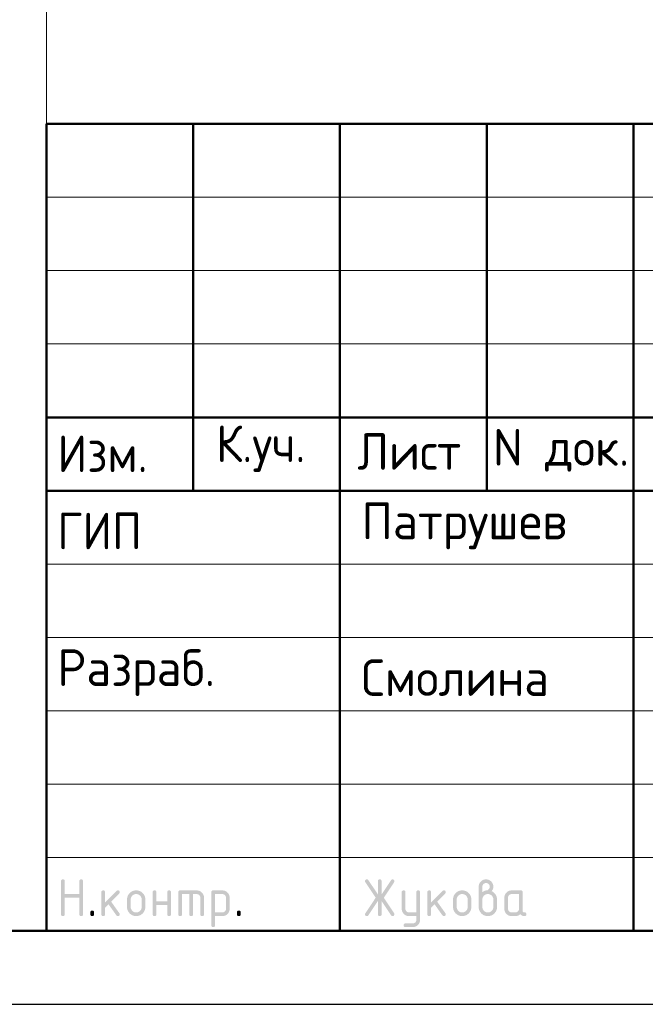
# Model space of a CAD drawing. Header units: millimetres. Extents: x 0 to 21000, y -5 to 14850.
# Tile 24 of 35: x 11409 to 13541, y 0 to 3355. Entities that reach past the tile are written whole.
import ezdxf

# ---------------------------------------------------------------- set-up
doc = ezdxf.new("R2010")
doc.units = ezdxf.units.MM
doc.layers.add('Standard', color=7, linetype='Continuous', lineweight=25)
doc.styles.add('ISOCPEUR', font='txt')

msp = doc.modelspace()

# ---------------------------------------------------------------- hatches: boundary and pattern name
at = {"layer": 'Standard', "linetype": 'Continuous', "lineweight": 25, "transparency": 33554687}
for points in [[(11549.5, 306.9), (11549.5, 419.4), (11549.5, 420.2), (11549.6, 420.9), (11549.7, 421.5), (11549.9, 422.1), (11550.1, 422.7), (11550.4, 423.2), (11550.7, 423.7), (11551.1, 424.1), (11551.5, 424.5), (11552, 424.8), (11552.5, 425.1), (11553.1, 425.3), (11553.6, 425.4), (11554.3, 425.5), (11555, 425.6), (11555.8, 425.6), (11556.6, 425.6), (11557.3, 425.5), (11558, 425.4), (11558.5, 425.3), (11559.1, 425.1), (11559.6, 424.8), (11560.1, 424.5), (11560.5, 424.1), (11560.9, 423.7), (11561.2, 423.2), (11561.5, 422.7), (11561.7, 422.1), (11561.9, 421.5), (11562, 420.9), (11562.1, 420.2), (11562.1, 419.4), (11562.1, 375.7), (11611.9, 375.7), (11611.9, 419.4), (11611.9, 420.2), (11612, 420.9), (11612.1, 421.5), (11612.3, 422.1), (11612.5, 422.7), (11612.8, 423.2), (11613.1, 423.7), (11613.5, 424.1), (11613.9, 424.5), (11614.4, 424.8), (11614.9, 425.1), (11615.4, 425.3), (11616, 425.4), (11616.7, 425.5), (11617.4, 425.6), (11618.2, 425.6), (11619, 425.6), (11619.7, 425.5), (11620.3, 425.4), (11620.9, 425.3), (11621.5, 425.1), (11622, 424.8), (11622.5, 424.5), (11622.9, 424.1), (11623.3, 423.7), (11623.6, 423.2), (11623.9, 422.7), (11624.1, 422.1), (11624.3, 421.5), (11624.3, 420.9), (11624.4, 420.2), (11624.4, 419.4), (11624.4, 306.9), (11624.4, 306.1), (11624.3, 305.4), (11624.3, 304.7), (11624.1, 304.2), (11623.9, 303.6), (11623.6, 303.1), (11623.3, 302.6), (11622.9, 302.2), (11622.5, 301.8), (11622, 301.5), (11621.5, 301.2), (11620.9, 301), (11620.3, 300.8), (11619.7, 300.7), (11619, 300.6), (11618.2, 300.6), (11617.4, 300.6), (11616.7, 300.7), (11616, 300.8), (11615.4, 301), (11614.9, 301.2), (11614.4, 301.5), (11613.9, 301.8), (11613.5, 302.2), (11613.1, 302.6), (11612.8, 303.1), (11612.5, 303.6), (11612.3, 304.2), (11612.1, 304.7), (11612, 305.4), (11611.9, 306.1), (11611.9, 306.9), (11611.9, 363.1), (11562.1, 363.1), (11562.1, 306.9), (11562.1, 306.1), (11562, 305.4), (11561.9, 304.7), (11561.7, 304.2), (11561.5, 303.6), (11561.2, 303.1), (11560.9, 302.6), (11560.5, 302.2), (11560.1, 301.8), (11559.6, 301.5), (11559.1, 301.2), (11558.5, 301), (11558, 300.8), (11557.3, 300.7), (11556.6, 300.6), (11555.8, 300.6), (11555, 300.6), (11554.3, 300.7), (11553.6, 300.8), (11553.1, 301), (11552.5, 301.2), (11552, 301.5), (11551.5, 301.8), (11551.1, 302.2), (11550.7, 302.6), (11550.4, 303.1), (11550.1, 303.6), (11549.9, 304.2), (11549.7, 304.7), (11549.6, 305.4), (11549.5, 306.1)], [(12629.3, 351.8), (12597, 303.4), (12596.5, 302.7), (12596, 302.2), (12595.4, 301.7), (12594.8, 301.3), (12594.1, 301), (12593.3, 300.8), (12592.6, 300.6), (12591.7, 300.6), (12590.9, 300.6), (12590.2, 300.7), (12589.6, 300.8), (12589, 301.1), (12588.4, 301.3), (12587.9, 301.6), (12587.5, 301.9), (12587.1, 302.3), (12586.7, 302.7), (12586.4, 303.2), (12586.1, 303.7), (12585.9, 304.3), (12585.7, 304.9), (12585.6, 305.6), (12585.5, 306.4), (12585.5, 307.2), (12585.5, 308), (12585.8, 308.8), (12586.1, 309.6), (12586.6, 310.4), (12621.7, 363.1), (12586.6, 415.8), (12586.1, 416.6), (12585.8, 417.4), (12585.5, 418.3), (12585.5, 419.1), (12585.5, 419.9), (12585.6, 420.6), (12585.7, 421.4), (12585.9, 422), (12586.1, 422.6), (12586.4, 423.1), (12586.7, 423.6), (12587.1, 424), (12587.5, 424.4), (12588, 424.7), (12588.5, 425), (12589, 425.2), (12589.6, 425.4), (12590.3, 425.5), (12591, 425.6), (12591.8, 425.6), (12592.6, 425.6), (12593.3, 425.5), (12594.1, 425.3), (12594.7, 424.9), (12595.4, 424.6), (12596, 424), (12596.5, 423.5), (12597, 422.8), (12629.3, 374.5), (12629.3, 419.4), (12629.3, 420.2), (12629.4, 420.9), (12629.5, 421.5), (12629.7, 422.1), (12629.9, 422.7), (12630.2, 423.2), (12630.4, 423.7), (12630.8, 424.1), (12631.2, 424.5), (12631.7, 424.8), (12632.2, 425.1), (12632.8, 425.3), (12633.4, 425.4), (12634.1, 425.5), (12634.7, 425.6), (12635.5, 425.6), (12636.3, 425.6), (12637, 425.5), (12637.7, 425.4), (12638.3, 425.3), (12638.9, 425.1), (12639.3, 424.8), (12639.8, 424.5), (12640.2, 424.1), (12640.6, 423.7), (12640.9, 423.2), (12641.2, 422.7), (12641.4, 422.1), (12641.6, 421.5), (12641.7, 420.9), (12641.8, 420.2), (12641.8, 419.4), (12641.8, 374.5), (12674.1, 422.8), (12674.5, 423.5), (12675.1, 424), (12675.7, 424.6), (12676.3, 424.9), (12677, 425.3), (12677.8, 425.5), (12678.5, 425.6), (12679.4, 425.6), (12680, 425.6), (12680.6, 425.5), (12681.2, 425.4), (12681.7, 425.2), (12682.3, 424.9), (12682.8, 424.6), (12683.3, 424.2), (12683.7, 423.7), (12684.2, 423.3), (12684.5, 422.8), (12684.9, 422.3), (12685.1, 421.7), (12685.3, 421.1), (12685.4, 420.5), (12685.5, 419.9), (12685.5, 419.3), (12685.5, 418.4), (12685.3, 417.5), (12685, 416.6), (12684.5, 415.8), (12649.4, 363.1), (12684.5, 310.4), (12685, 309.6), (12685.3, 308.7), (12685.5, 307.9), (12685.5, 307), (12685.5, 306.3), (12685.4, 305.7), (12685.3, 305.2), (12685.1, 304.6), (12684.9, 304), (12684.5, 303.5), (12684.2, 303), (12683.8, 302.5), (12683.3, 302.1), (12682.8, 301.7), (12682.4, 301.4), (12681.8, 301.1), (12681.3, 300.9), (12680.7, 300.8), (12680.1, 300.6), (12679.5, 300.6), (12678.6, 300.6), (12677.8, 300.8), (12677, 301), (12676.3, 301.3), (12675.6, 301.7), (12675.1, 302.2), (12674.5, 302.7), (12674.1, 303.4), (12641.8, 351.8), (12641.8, 306.9), (12641.8, 306.1), (12641.7, 305.4), (12641.6, 304.7), (12641.4, 304.2), (12641.2, 303.6), (12640.9, 303.1), (12640.6, 302.6), (12640.2, 302.2), (12639.8, 301.8), (12639.3, 301.5), (12638.9, 301.2), (12638.3, 301), (12637.7, 300.8), (12637, 300.7), (12636.3, 300.6), (12635.5, 300.6), (12634.7, 300.6), (12634.1, 300.7), (12633.4, 300.8), (12632.8, 301), (12632.2, 301.2), (12631.7, 301.5), (12631.2, 301.8), (12630.8, 302.2), (12630.4, 302.6), (12630.2, 303.1), (12629.9, 303.6), (12629.7, 304.2), (12629.5, 304.7), (12629.4, 305.4), (12629.3, 306.1), (12629.3, 306.9)], [(11699.5, 347), (11738.8, 386.3), (11739.2, 386.7), (11739.7, 387.1), (11740.2, 387.4), (11740.8, 387.6), (11741.3, 387.9), (11741.9, 388), (11742.5, 388.1), (11743.2, 388.1), (11744, 388.1), (11744.7, 388), (11745.4, 387.9), (11745.9, 387.7), (11746.5, 387.5), (11747, 387.2), (11747.5, 386.9), (11747.9, 386.5), (11748.3, 386.1), (11748.6, 385.6), (11748.9, 385.1), (11749.1, 384.6), (11749.3, 384), (11749.4, 383.3), (11749.5, 382.6), (11749.5, 381.8), (11749.5, 381.2), (11749.3, 380.6), (11749.2, 380.1), (11749, 379.5), (11748.7, 379), (11748.4, 378.5), (11748, 378), (11747.6, 377.5), (11720.1, 350), (11748.2, 310.5), (11748.8, 309.6), (11749.1, 308.7), (11749.5, 307.8), (11749.5, 306.8), (11749.5, 306), (11749.4, 305.4), (11749.3, 304.7), (11749.1, 304.1), (11748.9, 303.5), (11748.6, 303), (11748.3, 302.6), (11747.9, 302.2), (11747.5, 301.8), (11747, 301.5), (11746.5, 301.2), (11745.9, 301), (11745.4, 300.8), (11744.7, 300.7), (11744, 300.6), (11743.2, 300.6), (11742.4, 300.6), (11741.6, 300.8), (11740.9, 301), (11740.2, 301.3), (11739.6, 301.6), (11739, 302.1), (11738.5, 302.6), (11738, 303.3), (11711.1, 341.1), (11699.5, 329.4), (11699.5, 306.9), (11699.5, 306.1), (11699.4, 305.4), (11699.3, 304.7), (11699.1, 304.2), (11698.9, 303.6), (11698.6, 303.1), (11698.3, 302.6), (11697.9, 302.2), (11697.5, 301.8), (11697, 301.5), (11696.5, 301.2), (11696, 301), (11695.4, 300.8), (11694.7, 300.7), (11694, 300.6), (11693.2, 300.6), (11692.4, 300.6), (11691.7, 300.7), (11691.1, 300.8), (11690.5, 301), (11689.9, 301.2), (11689.4, 301.5), (11688.9, 301.8), (11688.5, 302.2), (11688.1, 302.6), (11687.8, 303.1), (11687.5, 303.6), (11687.3, 304.2), (11687.1, 304.7), (11687, 305.4), (11687, 306.1), (11687, 306.9), (11687, 381.8), (11687, 382.6), (11687, 383.3), (11687.1, 384), (11687.3, 384.6), (11687.5, 385.1), (11687.8, 385.6), (11688.1, 386.1), (11688.5, 386.5), (11688.9, 386.9), (11689.4, 387.2), (11689.9, 387.5), (11690.5, 387.7), (11691.1, 387.9), (11691.7, 388), (11692.4, 388.1), (11693.2, 388.1), (11694, 388.1), (11694.7, 388), (11695.4, 387.9), (11696, 387.7), (11696.5, 387.5), (11697, 387.2), (11697.5, 386.9), (11697.9, 386.5), (11698.3, 386.1), (11698.6, 385.6), (11698.9, 385.1), (11699.1, 384.6), (11699.3, 384), (11699.4, 383.3), (11699.5, 382.6), (11699.5, 381.8)], [(11874.3, 338.1), (11874.3, 306.9), (11874.3, 306.1), (11874.2, 305.4), (11874.1, 304.7), (11873.9, 304.2), (11873.7, 303.6), (11873.5, 303.1), (11873.2, 302.6), (11872.8, 302.2), (11872.4, 301.8), (11871.9, 301.5), (11871.4, 301.2), (11870.8, 301), (11870.2, 300.8), (11869.5, 300.7), (11868.9, 300.6), (11868.1, 300.6), (11867.3, 300.6), (11866.6, 300.7), (11865.9, 300.8), (11865.3, 301), (11864.7, 301.2), (11864.3, 301.5), (11863.8, 301.8), (11863.4, 302.2), (11863, 302.6), (11862.7, 303.1), (11862.4, 303.6), (11862.2, 304.2), (11862, 304.7), (11861.9, 305.4), (11861.8, 306.1), (11861.8, 306.9), (11861.8, 381.8), (11861.8, 382.6), (11861.9, 383.3), (11862, 384), (11862.2, 384.6), (11862.4, 385.1), (11862.7, 385.6), (11863, 386.1), (11863.4, 386.5), (11863.8, 386.9), (11864.3, 387.2), (11864.7, 387.5), (11865.3, 387.7), (11865.9, 387.9), (11866.6, 388), (11867.3, 388.1), (11868.1, 388.1), (11868.9, 388.1), (11869.5, 388), (11870.2, 387.9), (11870.8, 387.7), (11871.4, 387.5), (11871.9, 387.2), (11872.4, 386.9), (11872.8, 386.5), (11873.2, 386.1), (11873.5, 385.6), (11873.7, 385.2), (11873.9, 384.6), (11874.1, 384), (11874.2, 383.3), (11874.3, 382.6), (11874.3, 381.8), (11874.3, 350.6), (11911.7, 350.6), (11911.7, 381.8), (11911.7, 382.6), (11911.8, 383.3), (11911.9, 384), (11912.1, 384.6), (11912.3, 385.2), (11912.6, 385.6), (11912.8, 386.1), (11913.2, 386.5), (11913.6, 386.9), (11914.1, 387.2), (11914.6, 387.5), (11915.2, 387.7), (11915.8, 387.9), (11916.5, 388), (11917.1, 388.1), (11917.9, 388.1), (11918.7, 388.1), (11919.4, 388), (11920.1, 387.9), (11920.7, 387.7), (11921.3, 387.5), (11921.7, 387.2), (11922.2, 386.9), (11922.6, 386.5), (11923, 386.1), (11923.3, 385.6), (11923.6, 385.1), (11923.8, 384.6), (11924, 384), (11924.1, 383.3), (11924.2, 382.6), (11924.2, 381.8), (11924.2, 306.9), (11924.2, 306.1), (11924.1, 305.4), (11924, 304.7), (11923.8, 304.2), (11923.6, 303.6), (11923.3, 303.1), (11923, 302.6), (11922.6, 302.2), (11922.2, 301.8), (11921.7, 301.5), (11921.3, 301.2), (11920.7, 301), (11920.1, 300.8), (11919.4, 300.7), (11918.7, 300.6), (11917.9, 300.6), (11917.1, 300.6), (11916.5, 300.7), (11915.8, 300.8), (11915.2, 301), (11914.6, 301.2), (11914.1, 301.5), (11913.6, 301.8), (11913.2, 302.2), (11912.8, 302.6), (11912.6, 303.1), (11912.3, 303.6), (11912.1, 304.2), (11911.9, 304.7), (11911.8, 305.4), (11911.7, 306.1), (11911.7, 306.9), (11911.7, 338.1)], [(11955.5, 388.1), (12011.7, 388.1), (12013, 388.1), (12014.2, 388), (12015.5, 387.8), (12016.7, 387.6), (12017.9, 387.4), (12019.1, 387.1), (12020.2, 386.7), (12021.3, 386.3), (12022.4, 385.8), (12023.5, 385.2), (12024.5, 384.7), (12025.5, 384), (12026.6, 383.3), (12027.5, 382.5), (12028.5, 381.7), (12029.4, 380.8), (12030.3, 379.9), (12031.1, 378.9), (12031.9, 378), (12032.6, 376.9), (12033.3, 375.9), (12033.8, 374.9), (12034.4, 373.8), (12034.8, 372.7), (12035.3, 371.6), (12035.6, 370.5), (12036, 369.3), (12036.2, 368.1), (12036.4, 366.9), (12036.6, 365.6), (12036.7, 364.4), (12036.7, 363.1), (12036.7, 306.9), (12036.7, 306.1), (12036.6, 305.4), (12036.5, 304.7), (12036.3, 304.2), (12036.1, 303.6), (12035.8, 303.1), (12035.5, 302.6), (12035.1, 302.2), (12034.7, 301.8), (12034.2, 301.5), (12033.7, 301.2), (12033.1, 301), (12032.6, 300.8), (12031.9, 300.7), (12031.2, 300.6), (12030.4, 300.6), (12029.6, 300.6), (12028.9, 300.7), (12028.3, 300.8), (12027.7, 301), (12027.1, 301.2), (12026.6, 301.5), (12026.1, 301.8), (12025.7, 302.2), (12025.3, 302.6), (12025, 303.1), (12024.7, 303.6), (12024.5, 304.2), (12024.3, 304.7), (12024.2, 305.4), (12024.1, 306.1), (12024.1, 306.9), (12024.1, 363.1), (12024.1, 364.4), (12023.9, 365.6), (12023.7, 366.8), (12023.2, 367.9), (12022.8, 369), (12022.1, 370.1), (12021.5, 371.1), (12020.6, 372), (12019.7, 372.9), (12018.7, 373.5), (12017.7, 374.2), (12016.5, 374.7), (12015.4, 375.1), (12014.2, 375.3), (12013, 375.5), (12011.7, 375.5), (11999.2, 375.5), (11999.2, 306.9), (11999.2, 306.1), (11999.1, 305.4), (11999, 304.7), (11998.8, 304.2), (11998.6, 303.6), (11998.3, 303.1), (11998, 302.6), (11997.7, 302.2), (11997.3, 301.8), (11996.8, 301.5), (11996.3, 301.2), (11995.7, 301), (11995.1, 300.8), (11994.4, 300.7), (11993.7, 300.6), (11993, 300.6), (11992.2, 300.6), (11991.5, 300.7), (11990.8, 300.8), (11990.2, 301), (11989.6, 301.2), (11989.1, 301.5), (11988.7, 301.8), (11988.3, 302.2), (11987.9, 302.6), (11987.6, 303.1), (11987.3, 303.6), (11987.1, 304.2), (11986.9, 304.7), (11986.8, 305.4), (11986.7, 306.1), (11986.7, 306.9), (11986.7, 375.5), (11961.8, 375.5), (11961.8, 306.9), (11961.8, 306.1), (11961.7, 305.4), (11961.6, 304.7), (11961.4, 304.2), (11961.2, 303.6), (11960.9, 303.1), (11960.6, 302.6), (11960.2, 302.2), (11959.8, 301.8), (11959.3, 301.5), (11958.8, 301.2), (11958.2, 301), (11957.7, 300.8), (11957, 300.7), (11956.3, 300.6), (11955.5, 300.6), (11954.7, 300.6), (11954, 300.7), (11953.4, 300.8), (11952.8, 301), (11952.2, 301.2), (11951.7, 301.5), (11951.2, 301.8), (11950.8, 302.2), (11950.4, 302.6), (11950.1, 303.1), (11949.8, 303.6), (11949.6, 304.2), (11949.4, 304.7), (11949.3, 305.4), (11949.2, 306.1), (11949.2, 306.9), (11949.2, 381.8), (11949.2, 382.6), (11949.3, 383.3), (11949.4, 384), (11949.6, 384.6), (11949.8, 385.1), (11950.1, 385.6), (11950.4, 386.1), (11950.8, 386.5), (11951.2, 386.9), (11951.7, 387.2), (11952.2, 387.5), (11952.8, 387.7), (11953.3, 387.9), (11954, 388), (11954.7, 388.1)], [(12760.4, 288), (12760.4, 300.6), (12735.5, 300.6), (12734.2, 300.6), (12732.9, 300.8), (12731.7, 300.9), (12730.4, 301.1), (12729.2, 301.3), (12728.1, 301.7), (12726.9, 302), (12725.8, 302.5), (12724.7, 302.9), (12723.7, 303.5), (12722.6, 304.1), (12721.6, 304.7), (12720.6, 305.4), (12719.6, 306.2), (12718.7, 307), (12717.8, 307.9), (12716.9, 308.8), (12716.1, 309.8), (12715.3, 310.8), (12714.6, 311.8), (12713.9, 312.8), (12713.4, 313.8), (12712.8, 314.9), (12712.4, 316), (12711.9, 317.1), (12711.6, 318.3), (12711.2, 319.4), (12711, 320.6), (12710.8, 321.8), (12710.7, 323.1), (12710.6, 324.3), (12710.6, 325.6), (12710.6, 381.8), (12710.6, 382.6), (12710.7, 383.3), (12710.7, 384), (12710.9, 384.6), (12711.1, 385.1), (12711.4, 385.6), (12711.7, 386.1), (12712.1, 386.5), (12712.5, 386.9), (12713, 387.2), (12713.5, 387.5), (12714.1, 387.7), (12714.7, 387.9), (12715.3, 388), (12716, 388.1), (12716.8, 388.1), (12717.6, 388.1), (12718.3, 388), (12719, 387.9), (12719.6, 387.7), (12720.1, 387.5), (12720.6, 387.2), (12721.1, 386.9), (12721.5, 386.5), (12721.9, 386.1), (12722.2, 385.6), (12722.5, 385.2), (12722.7, 384.6), (12722.9, 384), (12723, 383.3), (12723.1, 382.6), (12723.1, 381.8), (12723.1, 325.7), (12723.1, 324.4), (12723.3, 323.2), (12723.5, 322), (12724, 320.9), (12724.5, 319.8), (12725.1, 318.8), (12725.8, 317.8), (12726.8, 316.9), (12727.7, 315.9), (12728.7, 315.2), (12729.7, 314.5), (12730.8, 314.1), (12731.9, 313.6), (12733.1, 313.4), (12734.2, 313.2), (12735.5, 313.2), (12760.4, 313.2), (12760.4, 381.8), (12760.4, 382.6), (12760.5, 383.3), (12760.6, 384), (12760.8, 384.6), (12761, 385.2), (12761.3, 385.6), (12761.6, 386.1), (12762, 386.5), (12762.4, 386.9), (12762.9, 387.2), (12763.4, 387.5), (12763.9, 387.7), (12764.5, 387.9), (12765.2, 388), (12765.9, 388.1), (12766.7, 388.1), (12767.5, 388.1), (12768.1, 388), (12768.8, 387.9), (12769.4, 387.7), (12770, 387.5), (12770.5, 387.2), (12771, 386.9), (12771.4, 386.5), (12771.8, 386.1), (12772.1, 385.6), (12772.4, 385.1), (12772.5, 384.6), (12772.7, 384), (12772.8, 383.3), (12772.9, 382.6), (12772.9, 381.8), (12772.9, 288.2), (12772.9, 286.9), (12772.8, 285.6), (12772.7, 284.4), (12772.5, 283.2), (12772.3, 282), (12771.9, 280.8), (12771.6, 279.6), (12771.2, 278.5), (12770.7, 277.4), (12770.2, 276.4), (12769.6, 275.3), (12768.9, 274.3), (12768.3, 273.3), (12767.5, 272.3), (12766.7, 271.4), (12765.8, 270.5), (12764.9, 269.6), (12764, 268.8), (12763, 268), (12762, 267.3), (12761, 266.6), (12760, 266), (12759, 265.5), (12757.9, 265), (12756.8, 264.6), (12755.6, 264.2), (12754.5, 263.9), (12753.3, 263.6), (12752.1, 263.4), (12750.8, 263.3), (12749.6, 263.2), (12748.3, 263.2), (12723.1, 263.2), (12722.3, 263.2), (12721.6, 263.3), (12720.9, 263.4), (12720.3, 263.6), (12719.8, 263.8), (12719.3, 264.1), (12718.8, 264.4), (12718.4, 264.8), (12718, 265.1), (12717.7, 265.6), (12717.4, 266.1), (12717.2, 266.7), (12717, 267.3), (12716.9, 268), (12716.8, 268.7), (12716.8, 269.5), (12716.8, 270.1), (12716.9, 270.7), (12717.1, 271.2), (12717.3, 271.8), (12717.5, 272.3), (12717.9, 272.8), (12718.2, 273.3), (12718.7, 273.8), (12719.2, 274.3), (12719.7, 274.6), (12720.2, 275), (12720.8, 275.2), (12721.3, 275.5), (12721.9, 275.6), (12722.5, 275.7), (12723.1, 275.7), (12748, 275.7), (12749.3, 275.7), (12750.5, 275.9), (12751.7, 276.1), (12752.8, 276.6), (12753.9, 277), (12754.9, 277.7), (12755.9, 278.3), (12756.8, 279.2), (12757.7, 280.1), (12758.4, 281.1), (12759.1, 282), (12759.5, 283.2), (12760, 284.2), (12760.2, 285.5), (12760.4, 286.7)], [(12810.5, 347), (12849.8, 386.3), (12850.2, 386.7), (12850.7, 387.1), (12851.2, 387.4), (12851.8, 387.6), (12852.4, 387.9), (12853, 388), (12853.6, 388.1), (12854.2, 388.1), (12855, 388.1), (12855.7, 388), (12856.4, 387.9), (12857, 387.7), (12857.6, 387.5), (12858.1, 387.2), (12858.5, 386.9), (12858.9, 386.5), (12859.3, 386.1), (12859.6, 385.6), (12859.9, 385.1), (12860.1, 384.6), (12860.3, 384), (12860.4, 383.3), (12860.5, 382.6), (12860.5, 381.8), (12860.5, 381.2), (12860.4, 380.6), (12860.3, 380.1), (12860, 379.5), (12859.8, 379), (12859.4, 378.5), (12859.1, 378), (12858.6, 377.5), (12831.1, 350), (12859.3, 310.5), (12859.9, 309.6), (12860.2, 308.7), (12860.5, 307.8), (12860.5, 306.8), (12860.5, 306), (12860.4, 305.4), (12860.3, 304.7), (12860.1, 304.1), (12859.9, 303.5), (12859.6, 303), (12859.3, 302.6), (12858.9, 302.2), (12858.5, 301.8), (12858.1, 301.5), (12857.6, 301.2), (12857, 301), (12856.4, 300.8), (12855.7, 300.7), (12855, 300.6), (12854.2, 300.6), (12853.4, 300.6), (12852.7, 300.8), (12851.9, 301), (12851.3, 301.3), (12850.6, 301.6), (12850.1, 302.1), (12849.5, 302.6), (12849, 303.3), (12822.2, 341.1), (12810.5, 329.4), (12810.5, 306.9), (12810.5, 306.1), (12810.4, 305.4), (12810.3, 304.7), (12810.1, 304.2), (12809.9, 303.6), (12809.6, 303.1), (12809.3, 302.6), (12808.9, 302.2), (12808.6, 301.8), (12808.1, 301.5), (12807.6, 301.2), (12807, 301), (12806.4, 300.8), (12805.7, 300.7), (12805, 300.6), (12804.2, 300.6), (12803.5, 300.6), (12802.8, 300.7), (12802.1, 300.8), (12801.5, 301), (12800.9, 301.2), (12800.4, 301.5), (12799.9, 301.8), (12799.5, 302.2), (12799.2, 302.6), (12798.9, 303.1), (12798.6, 303.6), (12798.4, 304.2), (12798.2, 304.7), (12798.1, 305.4), (12798, 306.1), (12798, 306.9), (12798, 381.8), (12798, 382.6), (12798.1, 383.3), (12798.2, 384), (12798.4, 384.6), (12798.6, 385.1), (12798.9, 385.6), (12799.2, 386.1), (12799.5, 386.5), (12799.9, 386.9), (12800.4, 387.2), (12800.9, 387.5), (12801.5, 387.7), (12802.1, 387.9), (12802.8, 388), (12803.5, 388.1), (12804.2, 388.1), (12805, 388.1), (12805.7, 388), (12806.4, 387.9), (12807, 387.7), (12807.6, 387.5), (12808.1, 387.2), (12808.6, 386.9), (12808.9, 386.5), (12809.3, 386.1), (12809.6, 385.6), (12809.9, 385.1), (12810.1, 384.6), (12810.3, 384), (12810.4, 383.3), (12810.5, 382.6), (12810.5, 381.8)], [(11649.5, 313.2), (11649.5, 313.9), (11649.6, 314.6), (11649.7, 315.3), (11649.9, 315.9), (11650.1, 316.5), (11650.4, 317), (11650.7, 317.5), (11651.1, 317.9), (11651.5, 318.3), (11651.9, 318.5), (11652.4, 318.8), (11653, 319), (11653.6, 319.2), (11654.3, 319.3), (11655, 319.4), (11655.8, 319.4), (11656.5, 319.4), (11657.2, 319.3), (11657.9, 319.2), (11658.5, 319), (11659.1, 318.8), (11659.6, 318.5), (11660.1, 318.3), (11660.4, 317.9), (11660.8, 317.5), (11661.1, 317), (11661.4, 316.5), (11661.6, 315.9), (11661.8, 315.3), (11661.9, 314.6), (11662, 313.9), (11662, 313.2), (11662, 306.9), (11662, 306.1), (11661.9, 305.4), (11661.8, 304.8), (11661.6, 304.2), (11661.4, 303.6), (11661.1, 303.1), (11660.8, 302.6), (11660.4, 302.2), (11660.1, 301.8), (11659.6, 301.5), (11659.1, 301.2), (11658.5, 301), (11657.9, 300.8), (11657.2, 300.7), (11656.5, 300.6), (11655.8, 300.6), (11655, 300.6), (11654.3, 300.7), (11653.6, 300.8), (11653, 301), (11652.4, 301.2), (11651.9, 301.5), (11651.5, 301.8), (11651.1, 302.2), (11650.7, 302.6), (11650.4, 303.1), (11650.1, 303.6), (11649.9, 304.2), (11649.7, 304.8), (11649.6, 305.4), (11649.5, 306.1), (11649.5, 306.9)], [(12149.1, 313.2), (12149.1, 313.9), (12149.2, 314.6), (12149.3, 315.3), (12149.5, 315.9), (12149.7, 316.5), (12150, 317), (12150.3, 317.5), (12150.7, 317.9), (12151.1, 318.3), (12151.6, 318.5), (12152.1, 318.8), (12152.7, 319), (12153.3, 319.2), (12153.9, 319.3), (12154.6, 319.4), (12155.4, 319.4), (12156.2, 319.4), (12156.9, 319.3), (12157.6, 319.2), (12158.2, 319), (12158.7, 318.8), (12159.2, 318.5), (12159.7, 318.3), (12160.1, 317.9), (12160.5, 317.5), (12160.8, 317), (12161.1, 316.5), (12161.3, 315.9), (12161.5, 315.3), (12161.6, 314.6), (12161.7, 313.9), (12161.7, 313.2), (12161.7, 306.9), (12161.7, 306.1), (12161.6, 305.4), (12161.5, 304.8), (12161.3, 304.2), (12161.1, 303.6), (12160.8, 303.1), (12160.5, 302.6), (12160.1, 302.2), (12159.7, 301.8), (12159.2, 301.5), (12158.7, 301.2), (12158.2, 301), (12157.6, 300.8), (12156.9, 300.7), (12156.2, 300.6), (12155.4, 300.6), (12154.6, 300.6), (12153.9, 300.7), (12153.3, 300.8), (12152.7, 301), (12152.1, 301.2), (12151.6, 301.5), (12151.1, 301.8), (12150.7, 302.2), (12150.3, 302.6), (12150, 303.1), (12149.7, 303.6), (12149.5, 304.2), (12149.3, 304.8), (12149.2, 305.4), (12149.1, 306.1), (12149.1, 306.9)]]:
    msp.add_hatch(color=7, dxfattribs=at).paths.add_polyline_path(points, flags=16)
h = msp.add_hatch(color=7, dxfattribs=at)
h.paths.add_polyline_path([(12985.4, 381.9), (12987.4, 383.4), (12989.3, 384.6), (12991.2, 385.8), (12993, 386.6), (12994.8, 387.3), (12996.6, 387.7), (12998.3, 388.1), (12999.9, 388.1), (13000.9, 388.1), (13001.9, 388.4), (13002.8, 388.7), (13003.7, 389.2), (13004.6, 389.7), (13005.5, 390.6), (13006.3, 391.4), (13007.1, 392.5), (13007.9, 393.5), (13008.6, 394.5), (13009.2, 395.5), (13009.6, 396.5), (13010, 397.6), (13010.2, 398.6), (13010.4, 399.6), (13010.4, 400.6), (13010.4, 401.9), (13010.1, 403.2), (13009.9, 404.4), (13009.5, 405.5), (13009, 406.6), (13008.3, 407.6), (13007.7, 408.6), (13006.8, 409.5), (13005.9, 410.4), (13004.9, 411.1), (13003.9, 411.8), (13002.7, 412.2), (13001.6, 412.7), (13000.4, 412.9), (12999.2, 413.1), (12997.9, 413.1), (12996.6, 413.1), (12995.4, 412.9), (12994.2, 412.7), (12993, 412.2), (12991.9, 411.7), (12990.9, 411.1), (12989.9, 410.4), (12989, 409.5), (12988.1, 408.6), (12987.4, 407.5), (12986.7, 406.5), (12986.3, 405.4), (12985.8, 404.3), (12985.6, 403.1), (12985.4, 401.9), (12985.4, 400.6)])
h.paths.add_polyline_path([(13016.5, 385.6), (13018.7, 384.7), (13020.6, 383.5), (13022.5, 382.4), (13024.2, 380.9), (13025.9, 379.5), (13027.4, 377.8), (13028.9, 376.1), (13030.2, 374.1), (13031.4, 372.2), (13032.4, 370.1), (13033.3, 368), (13034, 365.9), (13034.6, 363.7), (13034.9, 361.5), (13035.2, 359.2), (13035.2, 356.9), (13035.2, 331.9), (13035.2, 330.3), (13035.1, 328.7), (13034.9, 327.1), (13034.7, 325.6), (13034.4, 324.1), (13033.9, 322.7), (13033.5, 321.2), (13032.9, 319.8), (13032.4, 318.4), (13031.7, 317.1), (13031, 315.8), (13030.1, 314.5), (13029.2, 313.3), (13028.2, 312.1), (13027.2, 310.9), (13026.1, 309.7), (13025, 308.6), (13023.8, 307.6), (13022.6, 306.6), (13021.3, 305.8), (13020, 304.9), (13018.7, 304.2), (13017.4, 303.5), (13016, 302.9), (13014.6, 302.3), (13013.2, 301.9), (13011.8, 301.5), (13010.3, 301.2), (13008.8, 300.9), (13007.2, 300.8), (13005.7, 300.6), (13004, 300.6), (13002.4, 300.6), (13000.8, 300.8), (12999.3, 300.9), (12997.8, 301.2), (12996.3, 301.5), (12994.8, 301.9), (12993.4, 302.4), (12992, 302.9), (12990.6, 303.5), (12989.3, 304.2), (12988, 304.9), (12986.7, 305.8), (12985.4, 306.6), (12984.2, 307.6), (12983.1, 308.6), (12981.9, 309.8), (12980.8, 310.9), (12979.8, 312.1), (12978.8, 313.3), (12977.9, 314.6), (12977.1, 315.9), (12976.4, 317.2), (12975.7, 318.5), (12975.1, 319.9), (12974.5, 321.3), (12974.1, 322.7), (12973.7, 324.1), (12973.4, 325.6), (12973.1, 327.1), (12973, 328.7), (12972.8, 330.3), (12972.8, 331.9), (12972.8, 400.6), (12972.8, 402), (12973, 403.2), (12973.1, 404.5), (12973.3, 405.7), (12973.5, 406.9), (12973.9, 408.1), (12974.2, 409.2), (12974.7, 410.3), (12975.1, 411.4), (12975.7, 412.5), (12976.3, 413.6), (12976.9, 414.6), (12977.6, 415.6), (12978.4, 416.5), (12979.2, 417.5), (12980.1, 418.4), (12981, 419.3), (12982, 420.1), (12982.9, 420.9), (12983.9, 421.6), (12985, 422.3), (12986, 422.8), (12987.1, 423.4), (12988.2, 423.8), (12989.3, 424.3), (12990.4, 424.6), (12991.6, 425), (12992.8, 425.2), (12994, 425.4), (12995.2, 425.5), (12996.5, 425.6), (12997.8, 425.6), (12999.1, 425.6), (13000.3, 425.5), (13001.6, 425.4), (13002.8, 425.2), (13004, 425), (13005.2, 424.6), (13006.3, 424.3), (13007.4, 423.8), (13008.6, 423.4), (13009.6, 422.8), (13010.7, 422.2), (13011.7, 421.5), (13012.7, 420.9), (13013.6, 420.1), (13014.6, 419.3), (13015.5, 418.4), (13016.4, 417.4), (13017.2, 416.5), (13018, 415.5), (13018.6, 414.5), (13019.3, 413.5), (13019.9, 412.4), (13020.4, 411.4), (13020.9, 410.3), (13021.3, 409.2), (13021.7, 408), (13022, 406.9), (13022.3, 405.7), (13022.5, 404.5), (13022.6, 403.2), (13022.7, 401.9), (13022.7, 400.6), (13022.7, 398.3), (13022.3, 396.1), (13021.9, 394), (13021.2, 392.1), (13020.4, 390.3), (13019.2, 388.6), (13018.1, 387)], flags=16)
h.paths.add_polyline_path([(13022.7, 331.9), (13022.7, 356.9), (13022.7, 358.8), (13022.4, 360.6), (13022, 362.4), (13021.3, 364.1), (13020.7, 365.8), (13019.7, 367.3), (13018.6, 368.8), (13017.3, 370.2), (13015.9, 371.5), (13014.4, 372.6), (13012.9, 373.6), (13011.3, 374.3), (13009.6, 375), (13007.8, 375.3), (13006, 375.6), (13004, 375.6), (13002.1, 375.6), (13000.3, 375.3), (12998.5, 375), (12996.8, 374.3), (12995.2, 373.6), (12993.6, 372.6), (12992.1, 371.5), (12990.8, 370.2), (12989.4, 368.8), (12988.4, 367.3), (12987.4, 365.8), (12986.7, 364.1), (12986, 362.4), (12985.7, 360.6), (12985.4, 358.8), (12985.4, 356.9), (12985.4, 331.9), (12985.4, 329.9), (12985.7, 328.1), (12986, 326.3), (12986.7, 324.7), (12987.4, 323), (12988.4, 321.5), (12989.4, 320), (12990.8, 318.6), (12992.1, 317.2), (12993.6, 316.2), (12995.2, 315.2), (12996.8, 314.5), (12998.5, 313.8), (13000.3, 313.5), (13002.1, 313.2), (13004, 313.2), (13006, 313.2), (13007.8, 313.5), (13009.6, 313.9), (13011.3, 314.5), (13012.9, 315.2), (13014.4, 316.3), (13015.9, 317.3), (13017.3, 318.7), (13018.6, 320), (13019.7, 321.5), (13020.7, 323.1), (13021.3, 324.7), (13022, 326.4), (13022.4, 328.2), (13022.7, 330)])
h = msp.add_hatch(color=7, dxfattribs=at)
h.paths.add_polyline_path([(11774.4, 331.9), (11774.4, 356.8), (11774.4, 358.5), (11774.5, 360), (11774.7, 361.6), (11775, 363.1), (11775.2, 364.6), (11775.7, 366), (11776.1, 367.5), (11776.7, 368.9), (11777.2, 370.2), (11777.9, 371.6), (11778.7, 372.9), (11779.5, 374.1), (11780.4, 375.4), (11781.4, 376.6), (11782.4, 377.8), (11783.5, 378.9), (11784.6, 380.1), (11785.8, 381.1), (11787, 382.1), (11788.3, 382.9), (11789.6, 383.8), (11790.9, 384.5), (11792.2, 385.2), (11793.6, 385.8), (11795, 386.4), (11796.4, 386.8), (11797.8, 387.2), (11799.3, 387.5), (11800.8, 387.8), (11802.4, 387.9), (11804, 388.1), (11805.6, 388.1), (11807.2, 388.1), (11808.8, 387.9), (11810.4, 387.8), (11811.9, 387.5), (11813.4, 387.2), (11814.8, 386.8), (11816.3, 386.4), (11817.7, 385.8), (11819.1, 385.2), (11820.4, 384.5), (11821.7, 383.8), (11823, 383), (11824.2, 382.1), (11825.4, 381.2), (11826.6, 380.2), (11827.7, 379), (11828.9, 377.9), (11829.9, 376.7), (11830.8, 375.5), (11831.7, 374.3), (11832.5, 373), (11833.2, 371.7), (11833.9, 370.4), (11834.5, 369), (11835.1, 367.6), (11835.5, 366.1), (11835.9, 364.7), (11836.2, 363.2), (11836.5, 361.7), (11836.6, 360.1), (11836.8, 358.5), (11836.8, 356.8), (11836.8, 331.9), (11836.8, 330.2), (11836.6, 328.7), (11836.5, 327.1), (11836.2, 325.6), (11835.9, 324.1), (11835.5, 322.7), (11835.1, 321.2), (11834.5, 319.9), (11833.9, 318.5), (11833.2, 317.2), (11832.5, 315.8), (11831.6, 314.6), (11830.8, 313.3), (11829.8, 312.1), (11828.8, 310.9), (11827.6, 309.8), (11826.5, 308.6), (11825.3, 307.6), (11824.1, 306.6), (11822.8, 305.8), (11821.6, 304.9), (11820.3, 304.2), (11818.9, 303.5), (11817.6, 302.9), (11816.2, 302.4), (11814.7, 301.9), (11813.3, 301.5), (11811.8, 301.2), (11810.3, 300.9), (11808.7, 300.8), (11807.2, 300.6), (11805.6, 300.6), (11804, 300.6), (11802.4, 300.8), (11800.8, 300.9), (11799.3, 301.2), (11797.8, 301.5), (11796.4, 301.9), (11795, 302.4), (11793.6, 302.9), (11792.2, 303.5), (11790.9, 304.2), (11789.6, 304.9), (11788.3, 305.8), (11787, 306.6), (11785.8, 307.6), (11784.6, 308.6), (11783.5, 309.8), (11782.4, 310.9), (11781.4, 312.1), (11780.4, 313.3), (11779.5, 314.6), (11778.7, 315.8), (11777.9, 317.2), (11777.2, 318.5), (11776.7, 319.9), (11776.1, 321.2), (11775.7, 322.7), (11775.2, 324.1), (11775, 325.6), (11774.7, 327.1), (11774.5, 328.7), (11774.4, 330.2)], flags=16)
h.paths.add_polyline_path([(11824.2, 331.9), (11824.2, 356.9), (11824.2, 358.8), (11823.9, 360.6), (11823.6, 362.4), (11822.9, 364.1), (11822.2, 365.8), (11821.2, 367.3), (11820.1, 368.8), (11818.8, 370.2), (11817.4, 371.5), (11815.9, 372.6), (11814.4, 373.6), (11812.7, 374.3), (11811.1, 375), (11809.3, 375.3), (11807.5, 375.6), (11805.6, 375.6), (11803.6, 375.6), (11801.8, 375.3), (11800.1, 375), (11798.4, 374.3), (11796.8, 373.6), (11795.2, 372.6), (11793.7, 371.5), (11792.4, 370.2), (11791, 368.8), (11790, 367.3), (11789, 365.8), (11788.3, 364.1), (11787.6, 362.4), (11787.2, 360.6), (11786.9, 358.8), (11786.9, 356.9), (11786.9, 331.9), (11786.9, 329.9), (11787.2, 328.1), (11787.6, 326.3), (11788.3, 324.7), (11788.9, 323), (11790, 321.5), (11791, 320), (11792.3, 318.6), (11793.7, 317.2), (11795.2, 316.2), (11796.7, 315.2), (11798.3, 314.5), (11800, 313.8), (11801.8, 313.5), (11803.6, 313.2), (11805.6, 313.2), (11807.5, 313.2), (11809.3, 313.5), (11811.1, 313.9), (11812.7, 314.5), (11814.4, 315.2), (11815.9, 316.3), (11817.4, 317.3), (11818.8, 318.7), (11820.1, 320), (11821.2, 321.5), (11822.2, 323.1), (11822.9, 324.7), (11823.6, 326.4), (11823.9, 328.2), (11824.2, 330)])
h = msp.add_hatch(color=7, dxfattribs=at)
h.paths.add_polyline_path([(12061.7, 381.8), (12061.7, 382.6), (12061.8, 383.3), (12061.9, 384), (12062.1, 384.6), (12062.3, 385.1), (12062.6, 385.6), (12062.9, 386.1), (12063.3, 386.5), (12063.7, 386.9), (12064.2, 387.2), (12064.6, 387.5), (12065.2, 387.7), (12065.8, 387.9), (12066.5, 388), (12067.2, 388.1), (12068, 388.1), (12099.1, 388.1), (12100.5, 388.1), (12101.7, 388), (12103, 387.8), (12104.2, 387.6), (12105.4, 387.4), (12106.6, 387.1), (12107.7, 386.7), (12108.8, 386.3), (12109.9, 385.8), (12111, 385.2), (12112, 384.7), (12113, 384), (12114.1, 383.3), (12115, 382.5), (12116, 381.7), (12116.9, 380.8), (12117.8, 379.9), (12118.6, 379), (12119.4, 378), (12120, 377), (12120.7, 376), (12121.3, 374.9), (12121.8, 373.9), (12122.3, 372.8), (12122.7, 371.7), (12123.1, 370.5), (12123.4, 369.4), (12123.6, 368.1), (12123.9, 366.9), (12124, 365.7), (12124.1, 364.4), (12124.1, 363.1), (12124.1, 325.6), (12124.1, 324.3), (12124, 323.1), (12123.9, 321.8), (12123.6, 320.6), (12123.4, 319.4), (12123.1, 318.3), (12122.7, 317.1), (12122.3, 316), (12121.8, 314.9), (12121.3, 313.8), (12120.7, 312.8), (12120, 311.8), (12119.4, 310.8), (12118.6, 309.8), (12117.8, 308.8), (12116.9, 307.9), (12116, 307), (12115, 306.2), (12114.1, 305.4), (12113.1, 304.7), (12112.1, 304.1), (12111, 303.5), (12109.9, 302.9), (12108.8, 302.5), (12107.7, 302), (12106.6, 301.7), (12105.4, 301.3), (12104.2, 301.1), (12103, 300.9), (12101.7, 300.8), (12100.5, 300.6), (12099.2, 300.6), (12074.2, 300.6), (12074.2, 269.4), (12074.2, 268.7), (12074.1, 268), (12074, 267.3), (12073.8, 266.7), (12073.7, 266.1), (12073.4, 265.6), (12073.1, 265.1), (12072.7, 264.7), (12072.3, 264.4), (12071.8, 264.1), (12071.3, 263.8), (12070.7, 263.6), (12070.1, 263.4), (12069.4, 263.3), (12068.8, 263.2), (12068, 263.2), (12067.2, 263.2), (12066.5, 263.3), (12065.8, 263.4), (12065.2, 263.6), (12064.7, 263.8), (12064.2, 264.1), (12063.7, 264.4), (12063.3, 264.7), (12062.9, 265.1), (12062.6, 265.6), (12062.3, 266.1), (12062.1, 266.7), (12061.9, 267.3), (12061.8, 268), (12061.7, 268.7), (12061.7, 269.4)], flags=16)
h.paths.add_polyline_path([(12074.2, 375.5), (12074.2, 313.2), (12099.1, 313.2), (12100.4, 313.2), (12101.6, 313.4), (12102.8, 313.6), (12103.9, 314.1), (12105, 314.5), (12106, 315.2), (12107, 315.9), (12107.9, 316.8), (12108.9, 317.7), (12109.5, 318.7), (12110.2, 319.7), (12110.7, 320.8), (12111.1, 321.9), (12111.4, 323.1), (12111.6, 324.3), (12111.6, 325.6), (12111.6, 363.1), (12111.6, 364.4), (12111.4, 365.6), (12111.1, 366.8), (12110.7, 367.9), (12110.2, 369.1), (12109.6, 370.1), (12108.9, 371.1), (12108, 372), (12107.1, 372.9), (12106.1, 373.5), (12105.1, 374.2), (12104, 374.7), (12102.9, 375.1), (12101.7, 375.3), (12100.5, 375.5), (12099.1, 375.5)])
h = msp.add_hatch(color=7, dxfattribs=at)
h.paths.add_polyline_path([(12885.4, 331.9), (12885.4, 356.8), (12885.4, 358.5), (12885.6, 360), (12885.7, 361.6), (12886, 363.1), (12886.3, 364.6), (12886.7, 366), (12887.1, 367.5), (12887.7, 368.9), (12888.3, 370.2), (12889, 371.6), (12889.7, 372.9), (12890.5, 374.1), (12891.4, 375.4), (12892.4, 376.6), (12893.4, 377.8), (12894.5, 378.9), (12895.7, 380.1), (12896.9, 381.1), (12898.1, 382.1), (12899.3, 382.9), (12900.6, 383.8), (12901.9, 384.5), (12903.2, 385.2), (12904.6, 385.8), (12906, 386.4), (12907.4, 386.8), (12908.9, 387.2), (12910.4, 387.5), (12911.9, 387.8), (12913.4, 387.9), (12915, 388.1), (12916.6, 388.1), (12918.2, 388.1), (12919.8, 387.9), (12921.4, 387.8), (12922.9, 387.5), (12924.4, 387.2), (12925.9, 386.8), (12927.3, 386.4), (12928.7, 385.8), (12930.1, 385.2), (12931.4, 384.5), (12932.7, 383.8), (12934, 383), (12935.3, 382.1), (12936.5, 381.2), (12937.6, 380.2), (12938.8, 379), (12939.9, 377.9), (12940.9, 376.7), (12941.9, 375.5), (12942.7, 374.3), (12943.6, 373), (12944.3, 371.7), (12945, 370.4), (12945.5, 369), (12946.1, 367.6), (12946.5, 366.1), (12947, 364.7), (12947.2, 363.2), (12947.5, 361.7), (12947.7, 360.1), (12947.8, 358.5), (12947.8, 356.8), (12947.8, 331.9), (12947.8, 330.2), (12947.7, 328.7), (12947.5, 327.1), (12947.2, 325.6), (12946.9, 324.1), (12946.5, 322.7), (12946.1, 321.2), (12945.5, 319.9), (12944.9, 318.5), (12944.2, 317.2), (12943.5, 315.8), (12942.7, 314.6), (12941.8, 313.3), (12940.8, 312.1), (12939.8, 310.9), (12938.7, 309.8), (12937.5, 308.6), (12936.3, 307.6), (12935.1, 306.6), (12933.9, 305.8), (12932.6, 304.9), (12931.3, 304.2), (12930, 303.5), (12928.6, 302.9), (12927.2, 302.4), (12925.8, 301.9), (12924.3, 301.5), (12922.8, 301.2), (12921.3, 300.9), (12919.8, 300.8), (12918.2, 300.6), (12916.6, 300.6), (12915, 300.6), (12913.4, 300.8), (12911.9, 300.9), (12910.4, 301.2), (12908.9, 301.5), (12907.4, 301.9), (12906, 302.4), (12904.6, 302.9), (12903.2, 303.5), (12901.9, 304.2), (12900.6, 304.9), (12899.3, 305.8), (12898.1, 306.6), (12896.9, 307.6), (12895.7, 308.6), (12894.5, 309.8), (12893.4, 310.9), (12892.4, 312.1), (12891.4, 313.3), (12890.5, 314.6), (12889.7, 315.8), (12889, 317.2), (12888.3, 318.5), (12887.7, 319.9), (12887.1, 321.2), (12886.7, 322.7), (12886.3, 324.1), (12886, 325.6), (12885.7, 327.1), (12885.6, 328.7), (12885.4, 330.2)], flags=16)
h.paths.add_polyline_path([(12935.3, 331.9), (12935.3, 356.9), (12935.3, 358.8), (12934.9, 360.6), (12934.6, 362.4), (12933.9, 364.1), (12933.2, 365.8), (12932.2, 367.3), (12931.2, 368.8), (12929.8, 370.2), (12928.4, 371.5), (12926.9, 372.6), (12925.4, 373.6), (12923.8, 374.3), (12922.1, 375), (12920.3, 375.3), (12918.5, 375.6), (12916.6, 375.6), (12914.7, 375.6), (12912.9, 375.3), (12911.1, 375), (12909.4, 374.3), (12907.8, 373.6), (12906.3, 372.6), (12904.8, 371.5), (12903.4, 370.2), (12902, 368.8), (12901, 367.3), (12900, 365.8), (12899.3, 364.1), (12898.6, 362.4), (12898.3, 360.6), (12897.9, 358.8), (12897.9, 356.9), (12897.9, 331.9), (12897.9, 329.9), (12898.3, 328.1), (12898.6, 326.3), (12899.3, 324.7), (12900, 323), (12901, 321.5), (12902, 320), (12903.4, 318.6), (12904.7, 317.2), (12906.2, 316.2), (12907.7, 315.2), (12909.4, 314.5), (12911, 313.8), (12912.8, 313.5), (12914.7, 313.2), (12916.6, 313.2), (12918.5, 313.2), (12920.3, 313.5), (12922.1, 313.9), (12923.8, 314.5), (12925.4, 315.2), (12926.9, 316.3), (12928.4, 317.3), (12929.8, 318.7), (12931.2, 320), (12932.2, 321.5), (12933.2, 323.1), (12933.9, 324.7), (12934.6, 326.4), (12934.9, 328.2), (12935.3, 330)])
h = msp.add_hatch(color=7, dxfattribs=at)
h.paths.add_polyline_path([(13110.1, 375.5), (13085.2, 375.5), (13083.9, 375.5), (13082.7, 375.3), (13081.5, 375.1), (13080.4, 374.6), (13079.3, 374.2), (13078.3, 373.5), (13077.3, 372.8), (13076.4, 371.9), (13075.5, 371), (13074.8, 370), (13074.2, 369), (13073.7, 367.9), (13073.3, 366.8), (13073, 365.6), (13072.8, 364.4), (13072.8, 363.1), (13072.8, 325.6), (13072.8, 324.4), (13073, 323.2), (13073.3, 322), (13073.7, 320.9), (13074.2, 319.8), (13074.9, 318.8), (13075.6, 317.8), (13076.5, 316.9), (13077.4, 315.9), (13078.4, 315.2), (13079.4, 314.5), (13080.5, 314.1), (13081.6, 313.6), (13082.8, 313.4), (13084, 313.2), (13085.2, 313.2), (13097.7, 313.2), (13099, 313.2), (13100.2, 313.4), (13101.4, 313.6), (13102.5, 314.1), (13103.6, 314.5), (13104.6, 315.2), (13105.6, 315.9), (13106.5, 316.8), (13107.4, 317.7), (13108.1, 318.7), (13108.8, 319.7), (13109.2, 320.8), (13109.7, 321.9), (13109.9, 323.1), (13110.1, 324.3), (13110.1, 325.6)])
h.paths.add_polyline_path([(13135.2, 306.9), (13135.2, 306.1), (13135.1, 305.4), (13135, 304.7), (13134.8, 304.2), (13134.6, 303.6), (13134.3, 303.1), (13134, 302.6), (13133.6, 302.2), (13133.2, 301.8), (13132.7, 301.5), (13132.2, 301.2), (13131.6, 301), (13131.1, 300.8), (13130.4, 300.7), (13129.7, 300.6), (13128.9, 300.6), (13126.7, 300.6), (13124.7, 301.1), (13122.8, 301.5), (13121, 302.3), (13119.2, 303.1), (13117.6, 304.4), (13116, 305.6), (13114.6, 307.3), (13112.9, 305.6), (13111, 304.4), (13109.1, 303.1), (13106.9, 302.3), (13104.8, 301.5), (13102.5, 301.1), (13100.2, 300.6), (13097.7, 300.6), (13085.2, 300.6), (13083.9, 300.6), (13082.7, 300.8), (13081.4, 300.9), (13080.2, 301.1), (13079, 301.3), (13077.8, 301.7), (13076.7, 302), (13075.6, 302.5), (13074.4, 302.9), (13073.4, 303.5), (13072.3, 304), (13071.3, 304.7), (13070.3, 305.4), (13069.4, 306.2), (13068.4, 307), (13067.5, 307.9), (13066.6, 308.8), (13065.8, 309.7), (13065, 310.7), (13064.3, 311.7), (13063.7, 312.7), (13063.1, 313.8), (13062.5, 314.8), (13062.1, 315.9), (13061.6, 317), (13061.3, 318.2), (13061, 319.4), (13060.7, 320.6), (13060.5, 321.8), (13060.4, 323), (13060.3, 324.3), (13060.3, 325.6), (13060.3, 363.1), (13060.3, 364.4), (13060.4, 365.7), (13060.5, 366.9), (13060.7, 368.1), (13061, 369.4), (13061.3, 370.5), (13061.6, 371.7), (13062.1, 372.8), (13062.5, 373.9), (13063.1, 374.9), (13063.7, 376), (13064.3, 377), (13065, 378), (13065.8, 379), (13066.6, 379.9), (13067.5, 380.8), (13068.4, 381.7), (13069.4, 382.5), (13070.3, 383.3), (13071.3, 384), (13072.3, 384.7), (13073.4, 385.2), (13074.4, 385.8), (13075.6, 386.3), (13076.7, 386.7), (13077.8, 387.1), (13079, 387.4), (13080.2, 387.6), (13081.4, 387.8), (13082.7, 388), (13083.9, 388.1), (13085.2, 388.1), (13116.4, 388.1), (13117.2, 388.1), (13117.9, 388), (13118.6, 387.9), (13119.1, 387.7), (13119.7, 387.5), (13120.2, 387.2), (13120.7, 386.9), (13121.1, 386.5), (13121.5, 386.1), (13121.8, 385.6), (13122.1, 385.1), (13122.3, 384.6), (13122.5, 384), (13122.6, 383.3), (13122.7, 382.6), (13122.7, 381.8), (13122.7, 319.4), (13122.7, 318.6), (13122.8, 317.9), (13122.9, 317.2), (13123, 316.6), (13123.2, 316.1), (13123.5, 315.6), (13123.8, 315.1), (13124.2, 314.7), (13124.6, 314.3), (13125.1, 314), (13125.6, 313.7), (13126.2, 313.5), (13126.8, 313.3), (13127.4, 313.2), (13128.1, 313.1), (13128.9, 313.1), (13129.7, 313.1), (13130.4, 313), (13131.1, 312.9), (13131.6, 312.7), (13132.2, 312.5), (13132.7, 312.3), (13133.2, 312), (13133.6, 311.6), (13134, 311.2), (13134.3, 310.7), (13134.6, 310.2), (13134.8, 309.6), (13135, 309), (13135.1, 308.4), (13135.2, 307.7)], flags=16)

# ---------------------------------------------------------------- linework, layer by layer
at = {"layer": 'Standard', "color": 7, "linetype": 'Continuous', "lineweight": 50, "transparency": 33554687}
for p, q in [((11500, 250), (11500, 3000)), ((11500, 3000), (20750, 3000)), ((12000, 1750), (12000, 3000)), ((12500, 250), (12500, 3000)), ((13000, 1750), (13000, 3000)), ((13500, 250), (13500, 3000)), ((11500, 2000), (14750, 2000)), ((11500, 2000), (14750, 2000)), ((11500, 1750), (14750, 1750)), ((11500, 1750), (14750, 1750))]:
    msp.add_line(p, q, dxfattribs=at)
at = {"layer": 'Standard', "color": 7, "linetype": 'Continuous', "lineweight": 13, "transparency": 33554687}
for p, q in [((11500, 2750), (14750, 2750)), ((11500, 2500), (14750, 2500)), ((11500, 2250), (14750, 2250)), ((11500, 1500), (14750, 1500)), ((11500, 1250), (14750, 1250)), ((11500, 1250), (14750, 1250)), ((11500, 1000), (14750, 1000)), ((11500, 1000), (14750, 1000)), ((11500, 750), (14750, 750)), ((11500, 500), (14750, 500))]:
    msp.add_line(p, q, dxfattribs=at)
at = {"layer": 'Standard', "color": 7, "linetype": 'Continuous', "lineweight": 25, "transparency": 33554687}
msp.add_line((11500, 250), (20750, 250), dxfattribs=at)
msp.add_line((11500, 250), (20750, 250), dxfattribs=at)
msp.add_line((11500, 250), (20750, 250), dxfattribs=at)
msp.add_lwpolyline([(0, 0), (21000, 0), (21000, 14850), (0, 14850), (0, 0)], close=True, dxfattribs=at)
at = {"layer": 'Standard', "color": 7, "linetype": 'Continuous', "lineweight": 13, "transparency": 33554687}
for points in [[(21000, 14850), (11500, 14850), (11500, 3000), (21000, 3000), (21000, 14850)], [(20750, 250), (11500, 250), (11500, 3000), (20750, 3000), (20750, 250)]]:
    msp.add_lwpolyline(points, dxfattribs=at)
at = {"layer": 'Standard', "color": 7, "linetype": 'Continuous', "lineweight": 50, "transparency": 33554687}
msp.add_lwpolyline([(1000, 14600), (20750, 14600), (20750, 250), (1000, 250), (1000, 14600)], close=True, dxfattribs=at)
at = {"layer": 'Standard', "color": 7, "linetype": 'Continuous', "lineweight": 25, "transparency": 33554687}
msp.add_lwpolyline([(20750, 3000), (11500, 3000), (11500, 250), (20750, 250), (20750, 3000)], dxfattribs=at)

# ---------------------------------------------------------------- texts
at = {"layer": 'Standard', "color": 7, "linetype": 'Continuous', "lineweight": 25, "transparency": 33554687, "char_height": 125, "attachment_point": 7, "style": 'ISOCPEUR'}
for s, insert, width in [('\\W0.94;Лист', (12559.6, 1821.4), 433.463), ('\\W0.93;Изм.', (11537, 1813.8), 376.448), ('\\W0.93;К.уч.', (12078, 1813.8), 408.006), ('\\W0.95;N док.', (13021.3, 1815.3), 534.063), ('\\W0.92;ГИП', (11537, 1550.6), 344.81), ('\\W0.97;Патрушев', (12573, 1550.6), 835.093), ('\\W0.96;Разраб.', (11537, 1050.6), 653.281), ('\\W0.96;Смолина', (12573, 1050.6), 697.161)]:
    msp.add_mtext(s, dxfattribs=dict(at, insert=insert, width=width))

doc.saveas('drawing.dxf')
